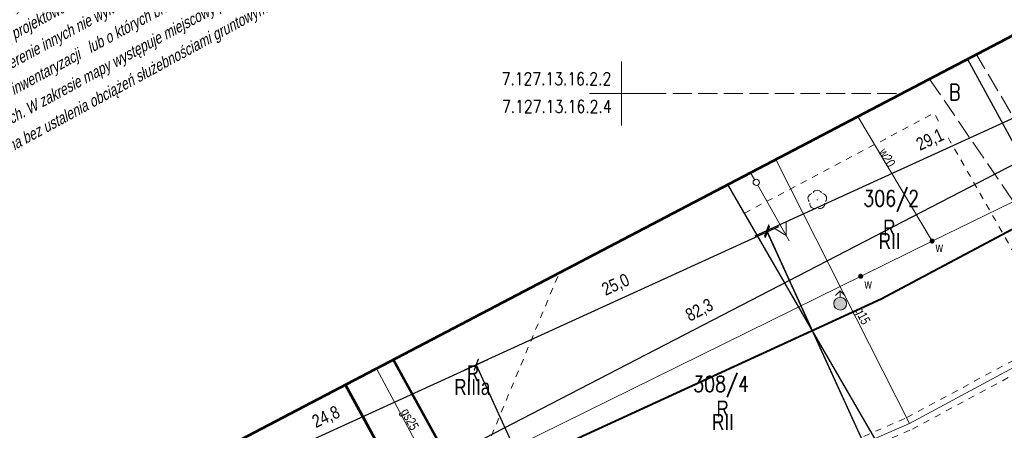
# Model space of a CAD drawing. Header units: metres. Extents: x 7437397 to 7437781, y 5556608 to 5556944.
# Tile 20 of 58: x 7437503 to 7437580, y 5556724 to 5556756. Entities that reach past the tile are written whole.
import ezdxf
from ezdxf.enums import TextEntityAlignment as Align

# ---------------------------------------------------------------- set-up
doc = ezdxf.new("R2010")
doc.units = ezdxf.units.M
doc.header["$MEASUREMENT"] = 0
for name, pattern in [('0.5_0.5', [1.5, 0.5, -0.5, 0.5]), ('EGBU01-500', [1, 0.5, -0.5]), ('KTJZ01-500', [2, 1.5, -0.5])]:
    doc.linetypes.add(name, pattern=pattern)
doc.layers.get('0').update_dxf_attribs({"color": 250, "lineweight": 5})
for name, color, linetype, lineweight in [('510-Podpora jednosłupowa symb.-STPOW', 7, 'Continuous', 5), ('_PROJ_WYMIARY', 7, 'Continuous', 9), ('EGBB01', 250, 'Continuous', 5), ('EGBD03', 250, 'Continuous', 5), ('EGBK02', 250, 'Continuous', 5), ('EGBU01', 250, 'Continuous', 5), ('GAZ', 50, 'Continuous', 30), ('KTJZ01', 250, 'Continuous', 5), ('KTOK05_01', 250, 'Continuous', 5), ('MPZP', 250, 'Continuous', 5), ('OBOP02_01', 250, 'Continuous', 5), ('SUPE04', 250, 'Continuous', 5), ('SUPG_01', 250, 'Continuous', 5), ('SUPW_01', 250, 'Continuous', 5), ('SUSM04_01_E', 250, 'Continuous', 5), ('SUUS02', 250, 'Continuous', 5), ('SUUS25_W', 250, 'Continuous', 5), ('Warstwa 1', 250, 'Continuous', 5), ('Warstwa 3', 250, 'Continuous', 5)]:
    doc.layers.add(name, color=color, linetype=linetype, lineweight=lineweight)
doc.styles.add('ROMANS', font='arial.ttf', dxfattribs={"width": 0.8})
doc.styles.get("Standard").update_dxf_attribs({"font": 'txt.shx', "width": 0.75})
doc.styles.add('Style-WORKING_1250 I 0.26180', font='WORKING_1250.shx', dxfattribs={"oblique": 15})
doc.linetypes.add('KTOK05_01-500', pattern='A,3.75,[13,dgnlstyle-rozp_2015.shx,S=0.002778,R=0,X=0,Y=0],3.75', length=7.5)
doc.dimstyles.new('1-500', dxfattribs={"dimscale": 10, "dimtxt": 0.1, "dimasz": 0.07, "dimexe": 0, "dimexo": 0, "dimgap": 0.05, "dimtad": 1, "dimdec": 1, "dimrnd": 0.08, "dimzin": 0, "dimtxsty": 'ROMANS', "dimblk": 'ARCHTICK', "dimcen": 0.02, "dimdle": 0.1, "dimclrt": 256, "dimadec": 0, "dimazin": 0, "dimtfac": 0.666667, "dimtdec": 1, "dimtofl": 0, "dimtmove": 1, "dimatfit": 2, "dimfxl": 0, "dimtolj": 1, "dimtzin": 0, "dimarcsym": 0})

# ---------------------------------------------------------------- blocks, each defined once
blk = doc.blocks.new('510')
at = {"layer": '510-Podpora jednosłupowa symb.-STPOW', "color": 0, "linetype": 'Continuous', "lineweight": 13}
blk.add_circle((0, 0), 2.5, dxfattribs=at)
blk = doc.blocks.new('SUPE04')
at = {"layer": 'SUPE04', "color": 1, "linetype": 'Continuous', "lineweight": 13}
blk.add_line((5.25, 0), (0.25, 0), dxfattribs=at)
at = {"layer": 'SUPE04', "color": 1, "linetype": 'Continuous', "lineweight": 13, "flags": 128}
blk.add_lwpolyline([(3.9, 0.5), (4.766, 0), (3.9, -0.5)], dxfattribs=at)
blk = doc.blocks.new('SUUS25')
at = {"layer": 'SUUS25_W', "linetype": 'Continuous', "lineweight": 0}
h = blk.add_hatch(color=250, dxfattribs=at)
edge = h.paths.add_edge_path()
edge.add_arc((0, 0), 0.2, 0, 360)
blk = doc.blocks.new('OBOP02_01')
at = {"layer": 'OBOP02_01', "linetype": 'Continuous', "lineweight": 13}
h = blk.add_hatch(color=96, dxfattribs=at)
edge = h.paths.add_edge_path()
edge.add_arc((0, 0), 0.05, 0, 360)
at = {"layer": 'OBOP02_01', "color": 96, "linetype": 'Continuous', "lineweight": 13}
for centre, start, end in [((-0.357, 0.116), 102.14713, 221.85287), ((0, 0.375), 30.14713, 149.85287), ((0.357, 0.116), 318.14713, 77.85287), ((-0.22, -0.303), 174.14717, 293.85287), ((0.22, -0.303), 246.14713, 5.85287)]:
    blk.add_arc(centre, 0.375, start, end, dxfattribs=at)
blk = doc.blocks.new('SUUS02')
at = {"layer": 'SUUS02', "linetype": 'Continuous', "lineweight": 13}
h = blk.add_hatch(color=8, dxfattribs=at)
edge = h.paths.add_edge_path()
edge.add_arc((0, 0), 0.5, 0, 360)
at = {"layer": 'SUUS02', "color": 250, "linetype": 'Continuous', "lineweight": 13}
for p, q in [((0, 1), (-0.354, 0.646)), ((0, 0.5), (0, 1)), ((0, 1), (0.354, 0.646))]:
    blk.add_line(p, q, dxfattribs=at)
blk.add_circle((0, 0), 0.5, dxfattribs=at)
blk = doc.blocks.new('_ArchTick')
at = {"color": 0, "linetype": 'ByBlock', "const_width": 0.15}
blk.add_lwpolyline([(-0.5, -0.5), (0.5, 0.5)], dxfattribs=at)
blk = doc.blocks.new('*D81')
at = {"layer": '_PROJ_WYMIARY', "color": 0, "lineweight": -2, "transparency": 16777216}
for p, q in [((7437519.185, 5556712.625), (7437594.059, 5556751.401)), ((7437606.252, 5556725.682), (7437593.171, 5556750.941)), ((7437533.154, 5556687.825), (7437520.073, 5556713.085))]:
    blk.add_line(p, q, dxfattribs=at)
at = {"layer": 'Defpoints', "color": 0}
for p in [(7437593.171, 5556750.941), (7437606.252, 5556725.682), (7437533.154, 5556687.825)]:
    blk.add_point(p, dxfattribs=at)
at = {"layer": '_PROJ_WYMIARY', "color": 0, "lineweight": -2, "transparency": 16777216, "xscale": 0.7000000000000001, "yscale": 0.7000000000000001, "zscale": 0.7000000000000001}
for p, rotation in [((7437593.171, 5556750.941), 27.37889478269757), ((7437520.073, 5556713.085), 207.3788947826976)]:
    blk.add_blockref('_ArchTick', p, dxfattribs=dict(at, rotation=rotation))
at = {"layer": '_PROJ_WYMIARY', "transparency": 16777216, "insert": (7437556.115, 5556732.991), "char_height": 1, "attachment_point": 5, "rotation": 27.37889, "style": 'ROMANS', "bg_fill": 3, "box_fill_scale": 1.25, "bg_fill_color": 256, "bg_fill_true_color": 13158600, "bg_fill_transparency": 0}
blk.add_mtext('\\A1;82,3', dxfattribs=at)
blk = doc.blocks.new('*D83')
at = {"layer": '_PROJ_WYMIARY', "color": 0, "lineweight": -2, "transparency": 16777216}
for p, q in [((7437515.174, 5556718.066), (7437539.548, 5556729.19)), ((7437552.718, 5556697.927), (7437538.639, 5556728.775)), ((7437530.164, 5556687.633), (7437516.084, 5556718.481))]:
    blk.add_line(p, q, dxfattribs=at)
at = {"layer": 'Defpoints', "color": 0}
for p in [(7437538.639, 5556728.775), (7437552.718, 5556697.927), (7437530.164, 5556687.633)]:
    blk.add_point(p, dxfattribs=at)
at = {"layer": '_PROJ_WYMIARY', "color": 0, "lineweight": -2, "transparency": 16777216, "xscale": 0.7000000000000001, "yscale": 0.7000000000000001, "zscale": 0.7000000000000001}
for p, rotation in [((7437538.639, 5556728.775), 24.5330001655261), ((7437516.084, 5556718.481), 204.5330001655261)]:
    blk.add_blockref('_ArchTick', p, dxfattribs=dict(at, rotation=rotation))
at = {"layer": '_PROJ_WYMIARY', "transparency": 16777216, "insert": (7437526.904, 5556724.63), "char_height": 1, "attachment_point": 5, "rotation": 24.533, "style": 'ROMANS', "bg_fill": 3, "box_fill_scale": 1.25, "bg_fill_color": 256, "bg_fill_true_color": 13158600, "bg_fill_transparency": 0}
blk.add_mtext('\\A1;24,8', dxfattribs=at)
blk = doc.blocks.new('*D84')
at = {"layer": '_PROJ_WYMIARY', "color": 0, "lineweight": -2, "transparency": 16777216}
for p, q in [((7437537.729, 5556728.36), (7437562.313, 5556739.581)), ((7437574.852, 5556709.699), (7437561.403, 5556739.165)), ((7437552.718, 5556697.927), (7437538.639, 5556728.775))]:
    blk.add_line(p, q, dxfattribs=at)
at = {"layer": 'Defpoints', "color": 0}
for p in [(7437561.403, 5556739.165), (7437574.852, 5556709.699), (7437552.718, 5556697.927)]:
    blk.add_point(p, dxfattribs=at)
at = {"layer": '_PROJ_WYMIARY', "color": 0, "lineweight": -2, "transparency": 16777216, "xscale": 0.7000000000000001, "yscale": 0.7000000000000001, "zscale": 0.7000000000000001}
for p, rotation in [((7437561.403, 5556739.165), 24.53300016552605), ((7437538.639, 5556728.775), 204.533000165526)]:
    blk.add_blockref('_ArchTick', p, dxfattribs=dict(at, rotation=rotation))
at = {"layer": '_PROJ_WYMIARY', "transparency": 16777216, "insert": (7437549.564, 5556734.972), "char_height": 1, "attachment_point": 5, "rotation": 24.533, "style": 'ROMANS', "bg_fill": 3, "box_fill_scale": 1.25, "bg_fill_color": 256, "bg_fill_true_color": 13158600, "bg_fill_transparency": 0}
blk.add_mtext('\\A1;25,0', dxfattribs=at)
blk = doc.blocks.new('*D85')
at = {"layer": '_PROJ_WYMIARY', "color": 0, "lineweight": -2, "transparency": 16777216}
for p, q in [((7437560.446, 5556738.853), (7437588.786, 5556751.788)), ((7437600.555, 5556723.593), (7437587.876, 5556751.372)), ((7437574.852, 5556709.699), (7437561.356, 5556739.268))]:
    blk.add_line(p, q, dxfattribs=at)
at = {"layer": 'Defpoints', "color": 0}
for p in [(7437587.876, 5556751.372), (7437600.555, 5556723.593), (7437574.852, 5556709.699)]:
    blk.add_point(p, dxfattribs=at)
at = {"layer": '_PROJ_WYMIARY', "color": 0, "lineweight": -2, "transparency": 16777216, "xscale": 0.7000000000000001, "yscale": 0.7000000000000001, "zscale": 0.7000000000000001}
for p, rotation in [((7437587.876, 5556751.372), 24.53300016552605), ((7437561.356, 5556739.268), 204.533000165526)]:
    blk.add_blockref('_ArchTick', p, dxfattribs=dict(at, rotation=rotation))
at = {"layer": '_PROJ_WYMIARY', "transparency": 16777216, "insert": (7437574.159, 5556746.322), "char_height": 1, "attachment_point": 5, "rotation": 24.533, "style": 'ROMANS', "bg_fill": 3, "box_fill_scale": 1.25, "bg_fill_color": 256, "bg_fill_true_color": 13158600, "bg_fill_transparency": 0}
blk.add_mtext('\\A1;29,1', dxfattribs=at)

msp = doc.modelspace()

# ---------------------------------------------------------------- linework, layer by layer
at = {"layer": 'EGBB01', "color": 7, "linetype": 'Continuous', "lineweight": 53, "flags": 128}
msp.add_lwpolyline([(7437532.74, 5556719.27), (7437528.406, 5556727.198)], dxfattribs=at)
at = {"layer": 'EGBD03', "color": 114, "linetype": 'Continuous', "lineweight": 30, "true_color": 0x00b140}
for p, q in [((7437577.075, 5556752.688), (7437592.85, 5556723.6)), ((7437574.98, 5556714.07), (7437558.312, 5556742.861))]:
    msp.add_line(p, q, dxfattribs=at)
at = {"layer": 'EGBD03', "color": 114, "linetype": 'Continuous', "lineweight": 30, "true_color": 0x00b140, "flags": 128}
msp.add_lwpolyline([(7437532.098, 5556729.132), (7437547.59, 5556701)], dxfattribs=at)
at = {"layer": 'EGBU01', "color": 96, "linetype": 'EGBU01-500', "lineweight": 13, "flags": 128}
for points in [[(7437559.608, 5556740.623), (7437574.45, 5556748.456), (7437589.637, 5556721.886)], [(7437537.905, 5556718.59), (7437545.121, 5556735.952)]]:
    msp.add_lwpolyline(points, dxfattribs=at)
at = {"layer": 'GAZ', "linetype": '0.5_0.5', "lineweight": 20}
for points in [[(7437469.765, 5556684.298), (7437501.754, 5556690.401), (7437504.987, 5556698.001), (7437509.601, 5556698.417), (7437540.527, 5556710.781), (7437572.311, 5556724.628), (7437597.435, 5556738.152)], [(7437469.953, 5556683.316), (7437502.466, 5556689.519), (7437505.673, 5556697.059), (7437509.837, 5556697.434), (7437540.913, 5556709.859), (7437572.749, 5556723.728), (7437597.909, 5556737.272)]]:
    msp.add_lwpolyline(points, dxfattribs=at)
at = {"layer": 'KTJZ01', "color": 7, "linetype": 'KTJZ01-500', "lineweight": 13}
msp.add_line((7437574.097, 5556751.128), (7437587.058, 5556732.188), dxfattribs=at)
at = {"layer": 'KTJZ01', "color": 7, "linetype": 'KTJZ01-500', "lineweight": 13, "flags": 128}
msp.add_lwpolyline([(7437594.659, 5556724.356), (7437582.391, 5556745.139), (7437577.777, 5556753.056)], dxfattribs=at)
at = {"layer": 'KTOK05_01', "color": 7, "linetype": 'KTOK05_01-500', "lineweight": 40, "flags": 128}
msp.add_lwpolyline([(7437532.153, 5556729.161), (7437547.36, 5556701.5), (7437527.72, 5556692.81), (7437525.62, 5556692.53), (7437523.63, 5556693.08), (7437521.96, 5556694.22), (7437517.2, 5556703.54), (7437514.83, 5556707.82), (7437509.814, 5556717.461)], dxfattribs=at)
at = {"layer": 'MPZP', "color": 212, "linetype": 'KTOK05_01-500', "lineweight": 40, "flags": 128}
msp.add_lwpolyline([(7437480.35, 5556702.039), (7437498.164, 5556705.138), (7437519.727, 5556710.673), (7437570.307, 5556733.919), (7437638.513, 5556770.222), (7437729.943, 5556819.329)], dxfattribs=at)
at = {"layer": 'SUPE04', "color": 1, "linetype": 'Continuous', "lineweight": 13}
msp.add_line((7437560.08, 5556743.787), (7437560.409, 5556743.253), dxfattribs=at)
at = {"layer": 'SUPG_01', "color": 52, "linetype": 'Continuous', "lineweight": 13, "flags": 128}
for points in [[(7437505.33, 5556697.53), (7437509.719, 5556697.926), (7437522.113, 5556702.608), (7437540.72, 5556710.32), (7437572.53, 5556724.178), (7437601.779, 5556739.923), (7437624.775, 5556752.295)], [(7437572.53, 5556724.178), (7437562.075, 5556744.832)], [(7437540.72, 5556710.32), (7437535.06, 5556720.58), (7437530.839, 5556728.473)]]:
    msp.add_lwpolyline(points, dxfattribs=at)
at = {"layer": 'SUPW_01', "color": 5, "linetype": 'Continuous', "lineweight": 13}
msp.add_line((7437574.29, 5556738.446), (7437568.485, 5556748.189), dxfattribs=at)
at = {"layer": 'SUPW_01', "color": 5, "linetype": 'Continuous', "lineweight": 13, "flags": 128}
msp.add_lwpolyline([(7437624.519, 5556762.969), (7437600.44, 5556750.19), (7437586.81, 5556744.55), (7437574.29, 5556738.446), (7437539.95, 5556721.509), (7437526.12, 5556714.05), (7437502.465, 5556704.034), (7437498.34, 5556711.451)], dxfattribs=at)
at = {"layer": 'Warstwa 1', "color": 7, "linetype": 'KTJZ01-500', "lineweight": 13}
msp.add_line((7437550, 5556750), (7437571.931, 5556750), dxfattribs=at)
at = {"layer": 'Warstwa 1', "color": 207, "linetype": 'Continuous', "lineweight": 53, "true_color": 0x6e1e6e, "flags": 128}
msp.add_lwpolyline([(7437466.384, 5556694.725), (7437479.253, 5556654.299), (7437507.556, 5556623.548), (7437507.556, 5556623.548), (7437761.553, 5556761.255), (7437724.258, 5556829.774), (7437466.384, 5556694.725)], close=True, dxfattribs=at)
at = {"layer": 'Warstwa 3', "color": 7, "linetype": 'Continuous', "lineweight": 0}
for p, q in [((7437550, 5556752.5), (7437550, 5556750)), ((7437547.5, 5556750), (7437552.5, 5556750)), ((7437547.5, 5556750), (7437552.5, 5556750)), ((7437550, 5556750), (7437550, 5556747.5))]:
    msp.add_line(p, q, dxfattribs=at)

# ---------------------------------------------------------------- block references
at = {"layer": 'OBOP02_01', "color": 96, "linetype": 'Continuous', "lineweight": 13}
msp.add_blockref('OBOP02_01', (7437565.311, 5556741.674), dxfattribs=at)
at = {"layer": 'SUPE04', "color": 1, "linetype": 'Continuous', "lineweight": 13, "rotation": 299.3989999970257}
msp.add_blockref('SUPE04', (7437560.54, 5556743.04), dxfattribs=at)
at = {"layer": 'SUSM04_01_E', "color": 7, "linetype": 'Continuous', "lineweight": 13, "xscale": 0.1, "yscale": 0.1, "zscale": 0.1}
msp.add_blockref('510', (7437560.54, 5556743.04), dxfattribs=at)
at = {"layer": 'SUUS02', "color": 7, "linetype": 'Continuous', "lineweight": 13}
msp.add_blockref('SUUS02', (7437567.104, 5556733.551), dxfattribs=at)
at = {"layer": 'SUUS25_W', "color": 7, "linetype": 'Continuous', "lineweight": 0}
for p in [(7437574.29, 5556738.446), (7437568.708, 5556735.693)]:
    msp.add_blockref('SUUS25', p, dxfattribs=at)

# ---------------------------------------------------------------- texts
at = {"layer": 'Defpoints', "color": 6, "linetype": 'Continuous', "lineweight": 13, "insert": (7437494.211, 5556740.714), "char_height": 0.9, "attachment_point": 7, "rotation": 28.59167, "line_spacing_factor": 1.266667, "style": 'Style-WORKING_1250 I 0.26180'}
msp.add_mtext('\\H1x;\\W0.8;Mapa powstała na podstawie pomiaru, danych numerycznych udostępnionych przez PODGiK.\\PWykazane na niniejszej mapie punkty graniczne nie zostały wyznaczone w terenie, stan władania \\Pwkreślono na podstawie numerycznej mapy ewidencyjnej. Niniejsza mapa może służyć do \\Pprojektowania budynków sytuowanych w odległościach od granicy nieruchomości  większych niż 4m. \\PW zakresie mapy nie występują projektowane sieci uzgodnione w ZUDP na naradach koordynacyjnych. \\PNie wyklucza się istnienia w terenie innych nie wykazanych na niniejszej  mapie urządzeń podziemnych, \\Pktóre nie były zgłoszonedo inwentaryzacji   lub o których brak jest informacji  \\Pw instytucjach branżowych. W zakresie mapy występuje miejscowy plan zagospodarowania przestrzennego. \\PMapa została wykonana bez ustalenia obciążeń służebnościami gruntowymi.', dxfattribs=at)
at = {"layer": 'EGBD03', "color": 114, "linetype": 'Continuous', "lineweight": 30, "true_color": 0x00b140, "width": 0.8}
for s, p in [('306/2', (7437568.911, 5556741.163)), ('308/4', (7437555.604, 5556726.636))]:
    msp.add_text(s, height=1.25, dxfattribs=at).set_placement(p)
at = {"layer": 'EGBK02', "color": 96, "linetype": 'Continuous', "lineweight": 30, "char_height": 1.25, "attachment_point": 1, "line_spacing_factor": 0.6}
for s, insert in [('\\FWORKING_1250;\\H1x;\\W0.8;RII', (7437570.118, 5556739.088)), ('\\FWORKING_1250;\\H1x;\\W0.8;RIIIa', (7437536.909, 5556727.654)), ('\\FWORKING_1250;\\H1x;\\W0.8;RII', (7437557.08, 5556724.924))]:
    msp.add_mtext(s, dxfattribs=dict(at, insert=insert))
at = {"layer": 'EGBU01', "color": 96, "linetype": 'Continuous', "lineweight": 30, "width": 0.8}
msp.add_text('B', height=1.25, dxfattribs=at).set_placement((7437575.626, 5556749.466))
at = {"layer": 'EGBU01', "color": 96, "linetype": 'Continuous', "lineweight": 30, "char_height": 1.25, "attachment_point": 7, "line_spacing_factor": 0.6}
for insert in [(7437570.463, 5556738.879), (7437537.9, 5556727.482), (7437557.425, 5556724.715)]:
    msp.add_mtext('\\FWORKING_1250;\\H1x;\\W0.8;R', dxfattribs=dict(at, insert=insert))
at = {"layer": 'SUPG_01', "color": 7, "linetype": 'Continuous', "lineweight": 13, "char_height": 0.75, "line_spacing_factor": 0.6}
for s, insert, attachment_point, rotation in [('\\FWORKING;\\H1x;\\W0.8;g15', (7437568.337, 5556732.324), 8, 296.8474), ('\\FWORKING_1250;\\H1x;\\W0.8;gs25', (7437532.513, 5556724.99), 7, 298.056)]:
    msp.add_mtext(s, dxfattribs=dict(at, insert=insert, attachment_point=attachment_point, rotation=rotation))
at = {"layer": 'SUPW_01', "color": 5, "linetype": 'Continuous', "lineweight": 13, "insert": (7437570.447, 5556744.773), "char_height": 0.75, "attachment_point": 8, "rotation": 300.78829, "line_spacing_factor": 0.6}
msp.add_mtext('\\FWORKING;\\H1x;\\W0.8;w20', dxfattribs=at)
at = {"layer": 'SUUS25_W', "color": 7, "linetype": 'Continuous', "lineweight": 13, "char_height": 0.75, "attachment_point": 7, "line_spacing_factor": 0.6}
for insert in [(7437574.567, 5556737.591), (7437569.002, 5556734.731)]:
    msp.add_mtext('\\FWORKING;\\H1x;\\W0.8;w', dxfattribs=dict(at, insert=insert))
at = {"layer": 'Warstwa 3', "color": 7, "linetype": 'Continuous', "lineweight": 13, "width": 0.8}
for s, p in [(' 7.127.13.16.2.2', (7437544.549, 5556751.143)), ('7.127.13.16.2.4', (7437544.934, 5556748.976))]:
    msp.add_text(s, height=1, dxfattribs=at).set_placement(p, align=Align.MIDDLE_CENTER)

# ---------------------------------------------------------------- next in the draw order: dimensions: what is measured, and where the dimension line sits
at = {"layer": '_PROJ_WYMIARY'}
dim = msp.add_aligned_dim(p1=(7437533.154, 5556687.825), p2=(7437606.252, 5556725.682), distance=28.446, dimstyle='1-500', dxfattribs=at)
dim.commit()
dim.dimension.update_dxf_attribs({"geometry": '*D81', "text_midpoint": (7437556.115, 5556732.991)})

# ---------------------------------------------------------------- next in the draw order: dimensions: what is measured, and where the dimension line sits
dim = msp.add_aligned_dim(p1=(7437530.164, 5556687.633), p2=(7437552.718, 5556697.927), distance=33.909, dimstyle='1-500', dxfattribs=at)
dim.commit()
dim.dimension.update_dxf_attribs({"geometry": '*D83', "text_midpoint": (7437526.904, 5556724.63)})

# ---------------------------------------------------------------- next in the draw order: dimensions: what is measured, and where the dimension line sits
dim = msp.add_linear_dim(base=(7437561.403, 5556739.165), p1=(7437552.718, 5556697.927), p2=(7437574.852, 5556709.699), angle=204.533, dimstyle='1-500', dxfattribs=at)
dim.commit()
dim.dimension.update_dxf_attribs({"geometry": '*D84', "text_midpoint": (7437549.564, 5556734.972)})

# ---------------------------------------------------------------- next in the draw order: dimensions: what is measured, and where the dimension line sits
dim = msp.add_linear_dim(base=(7437587.876, 5556751.372), p1=(7437574.852, 5556709.699), p2=(7437600.555, 5556723.593), angle=204.533, dimstyle='1-500', dxfattribs=at)
dim.commit()
dim.dimension.update_dxf_attribs({"geometry": '*D85', "text_midpoint": (7437574.159, 5556746.322)})

doc.saveas('drawing.dxf')
